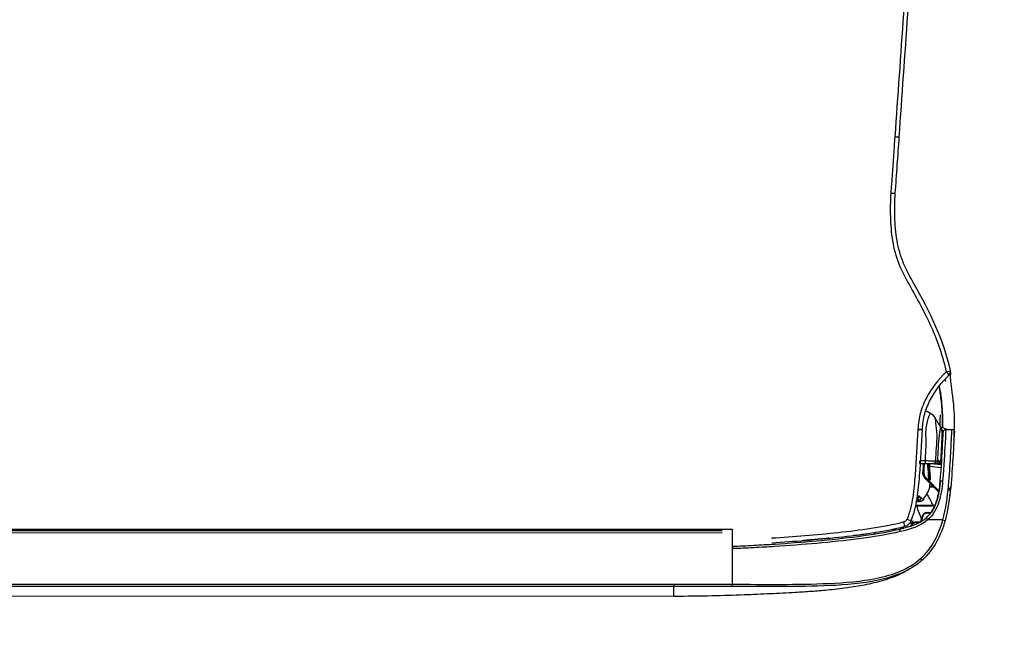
# Model space of a CAD drawing. Header units: millimetres. Extents: x -424979 to 718034, y -72486 to 344972.
# Tile 20 of 256: x 415443 to 416061, y 1553 to 1934. Entities that reach past the tile are written whole.
import ezdxf
from ezdxf import colors
from ezdxf.entities.mleader import LeaderData, LeaderLine
from ezdxf.math import Vec2, Vec3

# ---------------------------------------------------------------- set-up
doc = ezdxf.new("R2010")
doc.units = ezdxf.units.MM
doc.header["$MEASUREMENT"] = 0
doc.layers.add('IS_KLIM Opis_Średnice', color=7, linetype='Continuous', lineweight=9)
doc.layers.add('IS_KLIM_urządzenia', color=3, linetype='Continuous')

# ---------------------------------------------------------------- blocks, each defined once
blk = doc.blocks.new('G$CFEA986A8')
at = {"layer": 'IS_KLIM_urządzenia', "linetype": 'Continuous'}
for p, q in [((960.8, 27.59), (960.8, 27.59)), ((960.8, 27.59), (960.8, 27.58)), ((960.8, 27.58), (960.8, 27.58)), ((962.82, 27.01), (965.29, 26.79)), ((965.33, 27.29), (963.06, 27.49)), ((965.34, 27.5), (963.25, 27.5)), ((963.62, 27.59), (963.77, 27.59)), ((963.77, 27.59), (963.62, 27.59)), ((963.62, 27.59), (963.62, 27.59)), ((963.62, 27.59), (963.62, 27.59)), ((963.78, 27.59), (963.64, 27.59)), ((963.65, 27.59), (963.64, 27.59)), ((963.64, 27.59), (963.65, 27.59)), ((964.65, 27.59), (963.77, 27.59)), ((964.65, 27.59), (963.78, 27.59)), ((963.81, 27.59), (964.11, 27.59)), ((964.11, 27.59), (963.81, 27.59)), ((964.65, 27.59), (963.82, 27.59)), ((963.82, 27.59), (963.82, 27.59)), ((963.96, 27.59), (964.65, 27.59)), ((963.96, 27.59), (963.96, 27.59)), ((964.65, 27.59), (963.96, 27.59)), ((963.96, 27.59), (964.65, 27.59)), ((963.96, 27.59), (963.96, 27.59)), ((964.65, 27.59), (963.96, 27.59)), ((964.64, 27.59), (964.65, 27.59)), ((965.15, 28.07), (964.65, 27.59)), ((964.65, 27.59), (965.09, 28)), ((965.09, 28), (964.65, 27.59)), ((965.08, 27.99), (964.65, 27.59)), ((964.66, 27.6), (964.65, 27.59)), ((964.65, 27.59), (964.66, 27.6)), ((964.65, 27.59), (964.65, 27.59)), ((964.65, 27.58), (964.65, 27.59)), ((964.65, 27.59), (964.65, 27.59)), ((964.65, 27.59), (964.65, 27.59)), ((964.65, 27.59), (964.65, 27.59)), ((964.65, 27.59), (964.65, 27.59)), ((964.65, 27.59), (964.65, 27.59)), ((964.65, 27.59), (964.65, 27.59)), ((964.65, 27.58), (964.65, 27.58)), ((965.08, 28), (964.75, 27.68)), ((964.76, 27.69), (965.08, 27.99)), ((965.13, 27.95), (965.13, 27.96)), ((965.13, 27.94), (965.13, 27.94)), ((965.13, 27.94), (965.13, 27.94)), ((962.04, 24.32), (962.13, 24.22)), ((962.13, 24.22), (964.85, 21.51)), ((962.13, 24.22), (962.49, 24.22)), ((962.49, 24.22), (962.22, 24.49)), ((964.88, 21.83), (962.49, 24.22)), ((962.49, 24.22), (962.63, 24.22)), ((46.52, 13.96), (921.55, 13.84)), ((48.58, 13.7), (919.48, 13.58)), ((919.48, 13.06), (48.58, 13.18)), ((921.53, 13.84), (921.53, 2.34)), ((58.74, 2.46), (909.33, 2.34)), ((58.73, 0), (909.33, -0.12)), ((909.33, 1.87), (58.74, 1.98))]:
    blk.add_line(p, q, dxfattribs=at)
for centre, radius, start, end in [((966.23, 46.82), 1, 314.7826, 11.7219), ((965.57, 23.69), 0.5, 174.3028, 174.8572)]:
    blk.add_arc(centre, radius, start, end, dxfattribs=at)
at = {"layer": 'IS_KLIM_urządzenia', "linetype": 'Continuous', "extrusion": (0, 0, -1)}
for centre, start, end in [((-966.24, 34.23), 2.819, 90), ((-967.54, 34.23), 90, 182.7932)]:
    blk.add_arc(centre, 0.5, start, end, dxfattribs=at)
at = {"layer": 'IS_KLIM_urządzenia', "linetype": 'Continuous'}
for centre, major_axis, ratio, start_param, end_param in [((954.69, 84.17), (-0.998, 0.07), 0.023762, 1.636562, 3.141593), ((966.23, 46.82), (-0.979, -0.203), 0.056856, 1.631801, 3.141593), ((966.23, 46.82), (-0.704, 0.71), 0.020204, 3.141593, 4.63148), ((960.36, 34.82), (0.999, -0.049), 0.051256, 4.768713, 6.283185), ((960.36, 34.78), (0.999, -0.047), 0.051373, 4.768607, 6.283185), ((960.8, 28.09), (0, 0.5), 0.002816, 3.141639, 4.764644), ((961.96, 28.09), (0, 0.5), 0.000868, 1.518284, 3.141546), ((963.62, 27.79), (0, -0.2), 0.000013, 0.000046, 1.220385), ((963.74, 28.09), (0, 0.5), 0.707175, 3.141658, 4.713759), ((964.1, 27.28), (-0.499, -0.033), 0.703948, 5.100293, 5.413725), ((964.11, 27.79), (0, 0.2), 0.000013, 3.141639, 4.361977), ((964.21, 28.09), (0, 0.5), 0.707187, 3.141658, 4.713902), ((961.71, 25.79), (-0.25, 0.009), 0.004928, 4.721292, 6.283312), ((962.22, 24.49), (0.177, 0.177), 0.009872, 1.573264, 3.141593), ((965.57, 23.69), (0.498, -0.05), 0.399009, 1.576336, 3.142289), ((965.57, 23.69), (0.498, -0.045), 0.399039, 1.572475, 3.141593), ((965.57, 23.75), (0.498, -0.042), 0.40242, 1.570829, 3.141593), ((960.03, 20.77), (-0.282, 0.413), 0.898755, 3.126761, 4.122323), ((960.3, 20.73), (0.367, 0.34), 0.8822, 4.14442, 5.443074), ((966.78, 22.67), (-0.498, 0.048), 0.655613, 1.68664, 3.142509), ((960.62, 20.38), (0.376, 0.33), 0.885836, 4.168001, 5.478744), ((961.57, 16.6), (-0.192, 0.056), 0.184381, 0, 0.981312), ((962.34, 17.18), (0, 0.2), 0.576627, 0, 1.56207), ((957.43, 15.43), (0.263, -0.965), 0.021464, 0, 1.498233), ((958.09, 16.02), (0.925, -0.381), 0.043497, 4.774575, 6.283185), ((959.1, 15.2), (0.191, 0.059), 0.212832, 0.62596, 2.147611), ((959.27, 14.73), (-0.18, 0.087), 0.196125, 0, 1.166038), ((959.21, 15.5), (-0.19, -0.061), 0.210046, 3.10566, 3.756008), ((959.99, 15.18), (0, 0.2), 0.433029, 0, 1.56207), ((962.44, 15.81), (0.326, -0.379), 0.006066, 3.141593, 4.776304), ((965.61, 15.81), (-0.482, 0.133), 0.040619, 1.62052, 3.141593), ((956.69, 13.39), (0.117, -0.486), 0.019962, 1.512141, 3.141593), ((960.96, 7.75), (-0.331, 0.375), 0.006851, 1.634627, 3.141593), ((921.53, 2.37), (0, 0.5), 0.000014, 1.623156, 3.109817)]:
    blk.add_ellipse(centre, major_axis=major_axis, ratio=ratio, start_param=start_param, end_param=end_param, dxfattribs=at)
at = {"layer": 'IS_KLIM_urządzenia', "linetype": 'Continuous', "extrusion": (0, 0, -1)}
for centre, major_axis, ratio, start_param, end_param in [((964.05, 27.59), (-0.725, 0), 0.000047, 1.659786, 2.553482), ((964.05, 27.59), (-0.725, 0), 0.000047, 3.72973, 4.623425), ((964.65, 28.09), (0.266, -0.423), 1, 5.550236, 6.844477)]:
    blk.add_ellipse(centre, major_axis=major_axis, ratio=ratio, start_param=start_param, end_param=end_param, dxfattribs=at)
at = {"layer": 'IS_KLIM_urządzenia', "linetype": 'Continuous'}
for points, degree in [([(959.21, 147.27), (958, 130.15), (956.79, 113.02), (955.58, 95.9)], 3), ([(956.51, 95.85), (957.7, 112.97), (958.9, 130.09), (960.1, 147.21)], 3), ([(955.58, 95.9), (956.08, 95.86), (956.51, 95.84), (956.51, 95.85)], 3), ([(955.68, 84.1), (955.96, 88.01), (956.23, 91.93), (956.51, 95.85)], 3), ([(966.94, 46.13), (967.09, 46.15), (967.24, 46.22), (967.29, 46.32)], 3), ([(967.29, 46.32), (967.31, 46.43), (967.3, 46.54), (967.28, 46.65)], 3), ([(967.29, 46.32), (967.29, 46.33), (967.3, 46.34), (967.3, 46.34)], 3), ([(964.94, 43.51), (965.19, 42.03), (965.36, 40.54), (965.46, 39.04)], 3), ([(966.26, 44.75), (966.23, 44.93), (966.2, 45.11), (966.17, 45.29)], 3), ([(963.02, 38.08), (962.56, 38.37), (962.05, 38.54)], 2), ([(963.01, 38.08), (962.7, 38.26), (962.38, 38.43), (962.05, 38.54)], 3), ([(963.01, 38.08), (963.43, 37.83), (963.78, 37.48), (964.04, 37.07)], 3), ([(965.18, 35.2), (964.59, 36.16), (964.01, 37.11)], 2), ([(965.07, 35.52), (965.08, 36.12), (965.09, 36.71), (965.1, 37.31)], 3), ([(965.48, 38.69), (965.55, 37.5), (965.57, 36.3), (965.55, 35.08)], 3), ([(965.76, 34.34), (965.65, 34.4), (965.55, 34.45), (965.44, 34.49)], 3), ([(966.24, 34.73), (966.67, 34.73), (967.1, 34.73), (967.54, 34.73)], 3), ([(967.95, 32.52), (967.94, 32.5), (967.94, 32.48), (967.94, 32.45)], 3), ([(960.8, 27.59), (961.08, 27.59), (961.36, 27.59), (961.63, 27.59)], 3), ([(960.8, 27.59), (961.19, 27.59), (961.58, 27.59), (961.96, 27.59)], 3), ([(960.8, 27.58), (961.04, 27.58), (961.28, 27.58), (961.52, 27.58)], 3), ([(960.8, 27.58), (961.04, 27.58), (961.28, 27.58), (961.52, 27.58)], 3), ([(962.82, 27.01), (962.88, 26.08), (962.94, 25.14), (963, 24.21)], 3), ([(963.12, 27.59), (963.12, 27.56), (963.12, 27.52), (963.12, 27.48)], 3), ([(963.61, 27.59), (963.61, 27.59), (963.62, 27.59), (963.62, 27.59)], 3), ([(963.61, 27.59), (963.62, 27.59), (963.62, 27.59), (963.62, 27.59)], 3), ([(963.62, 27.59), (964.65, 27.59)], 1), ([(963.62, 27.59), (963.62, 27.59), (963.62, 27.59), (963.62, 27.59)], 3), ([(963.62, 27.59), (963.62, 27.59), (963.62, 27.59), (963.62, 27.59)], 3), ([(963.62, 27.59), (963.62, 27.59), (963.62, 27.59), (963.62, 27.59)], 3), ([(964.65, 27.59), (963.72, 27.59)], 1), ([(963.74, 27.59), (963.9, 27.59), (964.05, 27.59), (964.21, 27.59)], 3), ([(963.75, 27.58), (964.65, 27.58)], 1), ([(963.82, 27.58), (963.95, 27.58), (964.08, 27.58), (964.21, 27.58)], 3), ([(964.07, 27.63), (964.08, 27.59), (964.07, 27.54), (964.07, 27.5)], 3), ([(964.56, 28.09), (964.41, 28.09), (964.25, 28.09), (964.09, 28.09)], 3), ([(964.84, 27.63), (964.84, 27.63), (964.84, 27.63)], 2), ([(961.46, 25.8), (961.45, 25.65), (961.45, 25.49), (961.44, 25.34)], 3), ([(961.44, 25.33), (961.45, 25.49), (961.45, 25.64), (961.46, 25.8)], 3), ([(961.44, 25.33), (961.44, 25.34), (961.44, 25.34), (961.44, 25.34)], 3), ([(961.44, 25.34), (961.44, 25.34), (961.44, 25.34), (961.44, 25.34)], 3), ([(961.53, 25.25), (961.5, 25.28), (961.47, 25.31), (961.44, 25.33)], 3), ([(963.68, 22.68), (963.41, 22.68), (963.15, 22.68), (962.88, 22.68)], 3), ([(962.91, 22.88), (963.1, 22.88), (963.29, 22.88), (963.48, 22.88)], 3), ([(964.99, 22.88), (965.02, 23.18), (965.05, 23.49), (965.08, 23.79)], 3), ([(965.08, 23.79), (965.07, 23.76), (965.07, 23.74)], 2), ([(965.59, 23.95), (965.59, 23.93), (965.59, 23.91), (965.59, 23.89)], 3), ([(960.77, 20.72), (960.88, 20.6), (960.99, 20.49), (961.09, 20.37)], 3), ([(961.71, 20.35), (962.17, 20.89), (962.5, 21.51), (962.77, 22.21)], 3), ([(967.08, 20.79), (967.09, 20.91), (967.11, 21.03), (967.12, 21.15)], 3), ([(960.36, 20.28), (960.28, 20.27), (960.21, 20.27), (960.13, 20.27)], 3), ([(960.32, 19.65), (961.01, 19.71)], 1), ([(960.67, 19.93), (960.57, 20.04), (960.47, 20.16), (960.36, 20.28)], 3), ([(960.96, 15.39), (961.12, 15.8), (961.26, 16.23), (961.38, 16.66)], 3), ([(961.46, 16.61), (961.35, 16.22), (961.22, 15.84), (961.09, 15.47)], 3), ([(956.57, 13.87), (958.54, 14.35), (960.56, 14.86), (962.11, 16.19)], 3), ([(962.45, 15.79), (960.85, 14.4), (958.75, 13.85), (956.7, 13.36)], 3), ([(958.86, 14.36), (958.94, 14.51), (959.01, 14.66), (959.09, 14.81)], 3), ([(958.99, 15.2), (958.96, 15.28), (958.94, 15.36), (958.91, 15.43)], 3), ([(959.13, 14.84), (959.07, 14.95), (959.03, 15.08), (958.99, 15.2)], 3), ([(959.14, 15.62), (959.18, 15.51), (959.21, 15.39), (959.25, 15.28)], 3), ([(959.25, 15.28), (959.29, 15.37), (959.32, 15.47), (959.36, 15.57)], 3), ([(959.25, 15.28), (959.26, 15.22), (959.28, 15.16), (959.3, 15.1)], 3), ([(959.47, 15.22), (959.43, 15.33), (959.39, 15.45), (959.36, 15.57)], 3), ([(960.55, 15.18), (960.34, 15.18), (960.12, 15.18), (959.9, 15.18)], 3), ([(951.29, 13.18), (951.31, 13.06), (951.34, 12.94), (951.37, 12.81)], 3), ([(955.23, 13.58), (955.2, 13.68), (955.18, 13.77), (955.15, 13.87)], 3), ([(955.37, 13.91), (955.39, 13.82), (955.42, 13.72), (955.44, 13.63)], 3), ([(955.66, 13.67), (955.63, 13.77), (955.61, 13.86), (955.58, 13.96)], 3), ([(955.71, 13.68), (955.63, 13.97)], 1), ([(957.22, 14.35), (957.26, 14.21), (957.31, 14.07), (957.35, 13.93)], 3), ([(961.43, 7.5), (961.59, 7.65), (961.75, 7.8), (961.9, 7.95)], 3), ([(909.33, 2.34), (909.33, 2.09), (909.33, 1.88), (909.33, 1.87)], 3), ([(909.33, 2.34), (913.4, 2.34), (917.46, 2.34), (921.53, 2.34)], 3), ([(909.33, -0.12), (909.33, -0.12), (909.33, 0.54), (909.33, 1.87)], 3)]:
    blk.add_open_spline(points, degree=degree, dxfattribs=at)
for points, knots in [([(955.58, 95.9), (955.58, 95.9), (955.58, 95.9), (955.53, 95.23), (955.49, 94.57), (955.25, 91.24), (955.06, 88.58), (954.84, 85.33), (954.79, 84.73), (954.75, 84.14)], [0, 0, 0, 0, 0.000005, 0.000005, 0.169628, 0.169628, 0.84812, 0.84812, 1, 1, 1, 1]), ([(954.75, 84.14), (954.63, 82.47), (954.61, 80.8), (954.69, 77.48), (954.82, 75.82), (955.37, 72.52), (955.81, 70.89), (957.03, 67.83), (957.82, 66.37), (960.23, 62.03), (961.84, 59.14), (964.54, 53.15), (965.62, 50.05), (966.3, 46.78)], [0, 0, 0, 0, 0.125, 0.125, 0.25, 0.25, 0.375, 0.375, 0.5, 0.5, 0.75, 0.75, 1, 1, 1, 1]), ([(967.2, 47.03), (965.86, 53.51), (962.85, 59.33), (958.84, 66.5), (958.05, 67.93), (956.79, 70.95), (956.34, 72.56), (955.76, 75.84), (955.63, 77.48), (955.55, 80.78), (955.57, 82.47), (955.68, 84.1)], [0, 0, 0, 0, 0.5, 0.5, 0.625, 0.625, 0.75, 0.75, 0.875, 0.875, 1, 1, 1, 1]), ([(966.3, 46.78), (964.67, 45.16), (963.24, 43.34), (961.67, 40.33), (961.23, 39.26), (960.62, 37.05), (960.47, 35.91), (960.41, 34.77)], [0, 0, 0, 0, 0.5, 0.5, 0.75, 0.75, 1, 1, 1, 1]), ([(961.36, 34.77), (961.41, 35.86), (961.55, 36.93), (962.13, 39.01), (962.55, 40.02), (964.04, 42.86), (965.39, 44.59), (966.93, 46.11)], [0, 0, 0, 0, 0.25, 0.25, 0.5, 0.5, 1, 1, 1, 1]), ([(967.94, 32.46), (967.98, 33.04), (968.04, 34.37), (968.09, 36.58), (968.01, 38.79), (967.83, 40.67), (967.66, 42.07), (967.47, 43.41), (967.32, 44.56), (967.24, 45.44), (967.23, 46.03), (967.25, 46.23), (967.27, 46.26)], [0, 0, 0, 0, 0.115267, 0.254457, 0.395518, 0.463491, 0.528201, 0.59274, 0.664878, 0.754718, 0.87115, 1, 1, 1, 1]), ([(967.3, 46.34), (967.3, 46.34), (967.31, 46.4), (967.29, 46.6), (967.29, 46.62), (967.29, 46.62)], [0, 0, 0, 0, 0.020014, 0.885037, 1, 1, 1, 1]), ([(965.56, 35.11), (965.56, 35.53), (965.57, 36.73), (965.52, 38.45), (965.36, 40.28), (965.19, 41.69), (965.03, 42.84), (964.95, 43.45), (964.92, 43.67)], [0, 0, 0, 0, 0.166496, 0.472954, 0.620259, 0.762905, 0.910022, 1, 1, 1, 1]), ([(961.96, 28.12), (962.02, 29.2), (962.07, 30.28), (962.16, 31.9), (962.19, 32.44), (962.06, 33.52), (962.05, 34.06), (962.26, 35.6), (962.42, 36.56), (962.87, 37.76), (963, 38.06), (963.01, 38.08)], [0, 0, 0, 0, 0.25, 0.25, 0.375, 0.375, 0.5, 0.5, 0.75, 0.75, 1, 1, 1, 1]), ([(964.07, 37.1), (963.98, 37.24), (963.79, 37.51), (963.45, 37.81), (963.16, 38.01), (963.04, 38.08), (963, 38.1)], [0, 0, 0, 0, 0.309065, 0.631823, 0.868077, 1, 1, 1, 1]), ([(964.07, 37.09), (963.98, 37.24), (963.78, 37.5), (963.44, 37.81), (963.16, 38), (963.05, 38.06), (963.01, 38.08)], [0, 0, 0, 0, 0.319138, 0.64537, 0.882709, 1, 1, 1, 1]), ([(965.05, 37.8), (965.06, 37.67), (965.08, 37.54), (965.1, 37.37), (965.1, 37.34), (965.1, 37.31)], [0, 0, 0, 0, 0.794972, 0.794972, 1, 1, 1, 1]), ([(964.04, 37.07), (964.04, 37.05), (964.05, 36.71), (964.19, 35.39), (964.31, 34.5), (964.4, 32.69), (964.28, 31.78), (964.18, 29.94), (964.14, 29.01), (964.09, 28.09)], [0, 0, 0, 0, 0.25, 0.25, 0.5, 0.5, 0.75, 0.75, 1, 1, 1, 1]), ([(964.56, 28.09), (964.61, 29), (964.65, 29.9), (964.75, 31.71), (964.82, 32.66), (965.03, 34.22), (965.11, 34.83), (965.16, 35.22), (965.17, 35.23), (965.17, 35.22), (965.17, 35.22), (965.17, 35.22)], [0, 0, 0, 0, 0.284008, 0.284008, 0.568016, 0.568016, 0.852024, 0.852024, 0.994028, 0.994028, 1, 1, 1, 1]), ([(965.46, 34.09), (965.46, 34.09), (965.46, 34.09), (965.46, 34.09), (965.46, 34.13), (965.46, 34.18), (965.46, 34.24), (965.45, 34.36), (965.43, 34.59), (965.34, 34.9), (965.23, 35.11), (965.15, 35.22)], [0, 0, 0, 0, 0.001602, 0.502486, 0.642444, 0.701637, 0.729046, 0.756167, 0.815817, 0.90057, 1, 1, 1, 1]), ([(965.16, 35.25), (965.59, 35.16), (966, 35.01), (966.42, 34.77), (966.45, 34.76), (966.47, 34.74)], [0, 0, 0, 0, 0.941622, 0.941622, 1, 1, 1, 1]), ([(965.16, 35.22), (965.2, 35.15), (965.31, 34.98), (965.39, 34.73), (965.43, 34.55), (965.44, 34.49)], [0, 0, 0, 0, 0.324072, 0.765618, 1, 1, 1, 1]), ([(965.46, 34.03), (965.46, 34.06), (965.46, 34.12), (965.46, 34.12), (965.46, 34.12), (965.46, 34.13), (965.46, 34.13), (965.46, 34.15), (965.46, 34.19), (965.46, 34.32), (965.43, 34.62), (965.36, 34.97), (965.2, 35.18), (965.16, 35.22)], [0, 0, 0, 0, 0.103876, 0.340883, 0.382554, 0.387142, 0.39037, 0.395164, 0.414092, 0.462737, 0.590801, 0.905937, 1, 1, 1, 1]), ([(960.41, 34.72), (960.26, 31.56), (960.06, 28.4), (959.71, 23.67), (959.56, 22.09), (959.07, 18.98), (958.75, 17.44), (958.13, 15.95)], [0, 0, 0, 0, 0.5, 0.5, 0.75, 0.75, 1, 1, 1, 1]), ([(959.02, 15.64), (959.64, 17.15), (959.98, 18.72), (960.49, 21.88), (960.64, 23.48), (961.01, 28.3), (961.2, 31.53), (961.35, 34.73)], [0, 0, 0, 0, 0.25, 0.25, 0.5, 0.5, 1, 1, 1, 1]), ([(960.41, 34.77), (960.41, 34.77), (960.41, 34.77), (960.41, 34.75), (960.41, 34.74), (960.41, 34.72)], [0, 0, 0, 0, 0.001414, 0.001414, 1, 1, 1, 1]), ([(961.35, 34.73), (961.35, 34.73), (961.35, 34.73), (961.35, 34.74), (961.36, 34.76), (961.36, 34.77)], [0, 0, 0, 0, 0.001471, 0.001471, 1, 1, 1, 1]), ([(965.08, 23.79), (965.34, 26.88), (965.47, 29.57), (965.69, 33.25), (965.74, 34.25), (965.74, 34.25)], [0, 0, 0, 0, 0.500106, 0.500106, 1, 1, 1, 1]), ([(965.46, 34.05), (965.46, 34.04), (965.46, 34.03), (965.45, 33.91), (965.44, 33.65), (965.38, 32.61), (965.33, 31.63), (965.24, 29.85), (965.2, 28.96), (965.15, 28.07)], [0, 0, 0, 0, 0.02439, 0.02439, 0.219512, 0.219512, 0.609756, 0.609756, 1, 1, 1, 1]), ([(966.24, 34.73), (966.24, 34.73), (966.19, 33.69), (965.98, 29.9), (965.85, 27.14), (965.59, 23.95)], [0, 0, 0, 0, 0.5, 0.5, 1, 1, 1, 1]), ([(965.63, 15.79), (966.27, 18.17), (966.59, 20.61), (967.02, 25.18), (967.13, 27.31), (967.34, 30.85), (967.42, 32.29), (967.52, 34.22), (967.54, 34.73), (967.54, 34.73)], [0, 0, 0, 0, 0.25, 0.25, 0.5, 0.5, 0.75, 0.75, 1, 1, 1, 1]), ([(968.04, 34.21), (968.04, 34.21), (968.01, 33.7), (967.91, 31.81), (967.82, 30.4), (967.61, 26.94), (967.5, 24.85), (967.06, 20.38), (966.74, 18), (966.09, 15.68)], [0, 0, 0, 0, 0.25, 0.25, 0.5, 0.5, 0.75, 0.75, 1, 1, 1, 1]), ([(967.95, 32.55), (967.95, 32.54), (967.95, 32.54), (967.95, 32.53), (967.95, 32.53), (967.95, 32.53), (967.95, 32.52), (967.95, 32.52)], [0, 0, 0, 0, 0.491862, 0.491862, 0.745898, 0.745898, 1, 1, 1, 1]), ([(961.96, 28.12), (961.63, 28.12), (961.3, 28.12), (960.91, 28.12), (960.86, 28.12), (960.81, 28.12)], [0, 0, 0, 0, 0.8646, 0.8646, 1, 1, 1, 1]), ([(961.52, 27.59), (961.52, 27.5), (961.51, 27.41), (961.49, 26.81), (961.47, 26.31), (961.46, 25.8)], [0, 0, 0, 0, 0.152905, 0.152905, 1, 1, 1, 1]), ([(961.63, 27.59), (961.65, 27.59), (961.67, 27.59), (961.77, 27.59), (961.86, 27.59), (962.03, 27.59), (962.11, 27.59), (962.18, 27.59), (962.19, 27.59), (962.2, 27.59)], [0, 0, 0, 0, 0.082278, 0.082278, 0.515336, 0.515336, 0.94848, 0.94848, 1, 1, 1, 1]), ([(961.7, 25.79), (961.71, 25.96), (961.72, 26.13), (961.74, 26.73), (961.75, 27.16), (961.77, 27.59)], [0, 0, 0, 0, 0.277754, 0.277754, 1, 1, 1, 1]), ([(964.09, 28.09), (963.86, 28.1), (963.57, 28.1), (962.96, 28.11), (962.63, 28.11), (962.19, 28.12), (962.07, 28.12), (961.96, 28.12)], [0, 0, 0, 0, 0.429825, 0.429825, 0.859756, 0.859756, 1, 1, 1, 1]), ([(961.96, 27.59), (962.06, 27.59), (962.15, 27.59), (962.52, 27.59), (962.8, 27.59), (963.31, 27.59), (963.54, 27.59), (963.74, 27.59)], [0, 0, 0, 0, 0.140214, 0.140214, 0.570124, 0.570124, 1, 1, 1, 1]), ([(962.2, 27.59), (962.36, 27.59), (962.53, 27.59), (963.01, 27.59), (963.32, 27.59), (963.62, 27.59)], [0, 0, 0, 0, 0.351844, 0.351844, 1, 1, 1, 1]), ([(962.41, 27.59), (962.46, 26.77), (962.51, 25.96), (962.59, 24.83), (962.61, 24.52), (962.63, 24.22)], [0, 0, 0, 0, 0.726529, 0.726529, 1, 1, 1, 1]), ([(962.85, 24.21), (962.84, 24.38), (962.82, 24.54), (962.77, 25.38), (962.73, 26.04), (962.67, 27), (962.65, 27.3), (962.63, 27.59)], [0, 0, 0, 0, 0.147619, 0.147619, 0.738093, 0.738093, 1, 1, 1, 1]), ([(963.06, 27.49), (963.03, 27.49), (962.99, 27.48), (962.93, 27.44), (962.9, 27.41), (962.86, 27.33), (962.84, 27.29), (962.82, 27.19), (962.81, 27.14), (962.81, 27.06), (962.81, 27.04), (962.82, 27.01)], [0, 0, 0, 0, 0.247479, 0.247479, 0.496795, 0.496795, 0.717384, 0.717384, 0.907765, 0.907765, 1, 1, 1, 1]), ([(963.62, 27.59), (963.63, 27.59), (963.63, 27.59), (963.63, 27.59), (963.64, 27.59), (963.67, 27.59), (963.7, 27.59), (963.73, 27.59), (963.74, 27.59), (963.75, 27.59)], [0, 0, 0, 0, 0.03684, 0.03684, 0.184198, 0.184198, 0.773632, 0.773632, 1, 1, 1, 1]), ([(963.62, 27.59), (963.64, 27.59), (963.66, 27.59), (963.7, 27.59), (963.73, 27.59), (963.76, 27.59), (963.77, 27.59), (963.78, 27.59)], [0, 0, 0, 0, 0.33263, 0.33263, 0.794188, 0.794188, 1, 1, 1, 1]), ([(963.62, 27.59), (963.63, 27.59), (963.63, 27.59), (963.64, 27.59), (963.64, 27.59), (963.67, 27.59), (963.7, 27.59), (963.76, 27.59), (963.79, 27.59), (963.82, 27.59)], [0, 0, 0, 0, 0.02531, 0.02531, 0.126549, 0.126549, 0.531507, 0.531507, 1, 1, 1, 1]), ([(963.78, 27.59), (963.77, 27.59), (963.76, 27.59), (963.72, 27.59), (963.68, 27.59), (963.65, 27.59)], [0, 0, 0, 0, 0.257776, 0.257776, 1, 1, 1, 1]), ([(963.65, 27.59), (963.66, 27.59), (963.67, 27.59), (963.72, 27.59), (963.75, 27.59), (963.78, 27.59)], [0, 0, 0, 0, 0.26079, 0.26079, 1, 1, 1, 1]), ([(964.21, 27.59), (964.25, 27.59), (964.29, 27.59), (964.43, 27.59), (964.51, 27.59), (964.62, 27.59), (964.65, 27.59), (964.65, 27.59)], [0, 0, 0, 0, 0.140473, 0.140473, 0.570712, 0.570712, 1, 1, 1, 1]), ([(964.21, 27.58), (964.25, 27.58), (964.28, 27.58), (964.42, 27.58), (964.51, 27.58), (964.62, 27.58), (964.65, 27.58), (964.65, 27.58)], [0, 0, 0, 0, 0.140333, 0.140333, 0.570144, 0.570144, 1, 1, 1, 1]), ([(965.15, 28.07), (965.15, 28.07), (965.11, 28.07), (964.96, 28.08), (964.85, 28.08), (964.67, 28.09), (964.62, 28.09), (964.56, 28.09)], [0, 0, 0, 0, 0.429933, 0.429933, 0.859697, 0.859697, 1, 1, 1, 1]), ([(964.84, 27.63), (964.84, 27.63), (964.83, 27.62), (964.81, 27.61), (964.8, 27.61), (964.76, 27.6), (964.72, 27.59), (964.67, 27.59), (964.66, 27.59), (964.65, 27.59)], [0, 0, 0, 0, 0.370218, 0.370218, 0.528672, 0.528672, 0.919032, 0.919032, 1, 1, 1, 1]), ([(961.46, 25.8), (961.45, 25.7), (961.46, 25.6), (961.49, 25.29), (961.56, 25.06), (961.74, 24.69), (961.85, 24.53), (962, 24.36), (962.02, 24.34), (962.04, 24.32)], [0, 0, 0, 0, 0.177731, 0.177731, 0.59018, 0.59018, 0.940555, 0.940555, 1, 1, 1, 1]), ([(962.22, 24.49), (962.08, 24.63), (961.96, 24.8), (961.79, 25.15), (961.74, 25.34), (961.71, 25.62), (961.7, 25.71), (961.7, 25.79)], [0, 0, 0, 0, 0.410681, 0.410681, 0.822529, 0.822529, 1, 1, 1, 1]), ([(962.11, 16.19), (963.2, 17.13), (963.9, 18.42), (964.76, 21.07), (964.95, 22.43), (965.07, 23.73)], [0, 0, 0, 0, 0.5, 0.5, 1, 1, 1, 1]), ([(965.59, 23.89), (965.46, 22.49), (965.26, 21.03), (964.35, 18.18), (963.6, 16.81), (962.45, 15.79)], [0, 0, 0, 0, 0.5, 0.5, 1, 1, 1, 1]), ([(962.63, 24.22), (962.65, 24.22), (962.68, 24.21), (962.74, 24.21), (962.76, 24.21), (962.8, 24.21), (962.82, 24.21), (962.84, 24.21), (962.84, 24.21), (962.85, 24.21)], [0, 0, 0, 0, 0.315815, 0.315815, 0.631664, 0.631664, 0.946964, 0.946964, 1, 1, 1, 1]), ([(962.77, 22.21), (962.82, 22.35), (962.87, 22.55), (962.93, 22.97), (962.95, 23.17), (962.97, 23.39)], [0, 0, 0, 0, 0.583115, 0.583115, 1, 1, 1, 1]), ([(962.85, 24.21), (962.86, 24.21), (962.88, 24.21), (962.93, 24.21), (962.96, 24.21), (963, 24.21)], [0, 0, 0, 0, 0.325415, 0.325415, 1, 1, 1, 1]), ([(965.07, 23.73), (965.07, 23.69), (965.06, 23.65), (965.05, 23.52), (965.04, 23.43), (965.02, 23.17), (965, 23.02), (964.95, 22.61), (964.91, 22.36), (964.82, 21.77), (964.76, 21.43), (964.53, 20.35), (964.32, 19.62), (963.81, 18.4), (963.54, 17.9), (963.22, 17.43)], [0, 0, 0, 0, 0.01825, 0.01825, 0.060304, 0.060304, 0.132525, 0.132525, 0.246095, 0.246095, 0.402611, 0.402611, 0.74532, 0.74532, 1, 1, 1, 1]), ([(960.77, 20.72), (960.77, 20.72), (960.76, 20.73), (960.71, 20.77), (960.67, 20.79), (960.58, 20.79), (960.53, 20.78), (960.49, 20.75)], [0, 0, 0, 0, 0.062565, 0.062565, 0.548357, 0.548357, 1, 1, 1, 1]), ([(962.31, 21.21), (962.46, 20.92), (962.62, 20.62), (963.03, 19.85), (963.28, 19.36), (963.53, 18.88)], [0, 0, 0, 0, 0.379029, 0.379029, 1, 1, 1, 1]), ([(966.78, 22.01), (966.78, 22.01), (966.84, 22), (966.95, 22.03), (967.07, 22.1), (967.16, 22.19), (967.21, 22.27), (967.24, 22.34), (967.25, 22.39), (967.26, 22.43), (967.26, 22.44), (967.26, 22.45), (967.26, 22.45), (967.26, 22.45), (967.26, 22.46), (967.26, 22.46), (967.26, 22.46)], [0, 0, 0, 0, 0.014957, 0.230647, 0.404323, 0.550842, 0.673461, 0.771778, 0.844068, 0.888574, 0.900891, 0.909159, 0.918712, 0.93551, 0.981208, 1, 1, 1, 1]), ([(967.28, 22.63), (967.28, 22.59), (967.27, 22.55), (967.27, 22.49), (967.26, 22.47), (967.26, 22.46), (967.26, 22.46), (967.26, 22.46)], [0, 0, 0, 0, 0.498718, 0.498718, 0.99668, 0.99668, 1, 1, 1, 1]), ([(967.26, 22.46), (967.26, 22.46), (967.26, 22.46), (967.26, 22.47), (967.27, 22.49), (967.27, 22.53), (967.27, 22.55), (967.27, 22.58)], [0, 0, 0, 0, 0.000031, 0.000031, 0.61098, 0.61098, 1, 1, 1, 1]), ([(963.92, 18.68), (963.54, 18.68), (963.16, 18.68), (962.34, 18.68), (961.91, 18.68), (961.21, 18.68), (960.95, 18.68), (960.49, 18.68), (960.29, 18.68), (960.1, 18.68)], [0, 0, 0, 0, 0.296997, 0.296997, 0.640532, 0.640532, 0.845161, 0.845161, 1, 1, 1, 1]), ([(960.1, 18.68), (960.27, 18.25), (960.44, 17.81), (960.79, 16.91), (960.98, 16.43), (961.16, 15.96)], [0, 0, 0, 0, 0.478968, 0.478968, 1, 1, 1, 1]), ([(960.12, 18.88), (960.23, 18.88), (960.34, 18.88), (960.88, 18.88), (961.32, 18.88), (961.94, 18.88), (962.11, 18.88), (962.86, 18.88), (963.43, 18.88), (964, 18.88)], [0, 0, 0, 0, 0.084494, 0.084494, 0.422472, 0.422472, 0.560579, 0.560579, 1, 1, 1, 1]), ([(960.15, 19.88), (960.2, 19.89), (960.24, 19.89), (960.42, 19.9), (960.55, 19.92), (960.67, 19.93)], [0, 0, 0, 0, 0.263267, 0.263267, 1, 1, 1, 1]), ([(961.01, 19.71), (960.99, 19.7), (960.97, 19.7), (960.86, 19.72), (960.76, 19.8), (960.67, 19.93)], [0, 0, 0, 0, 0.175003, 0.175003, 1, 1, 1, 1]), ([(961.01, 19.74), (961.09, 19.73), (961.31, 19.75), (961.54, 19.93), (961.64, 20.09), (961.66, 20.13)], [0, 0, 0, 0, 0.289751, 0.808576, 1, 1, 1, 1]), ([(961.09, 20.37), (961.18, 20.27), (961.28, 20.21), (961.49, 20.18), (961.61, 20.24), (961.71, 20.35)], [0, 0, 0, 0, 0.456839, 0.456839, 1, 1, 1, 1]), ([(961.38, 16.66), (961.41, 16.76), (961.46, 16.86), (961.57, 17.03), (961.64, 17.1), (961.8, 17.23), (961.89, 17.28), (962.1, 17.36), (962.22, 17.38), (962.34, 17.38)], [0, 0, 0, 0, 0.230955, 0.230955, 0.455697, 0.455697, 0.706422, 0.706422, 1, 1, 1, 1]), ([(962.23, 17.18), (962.13, 17.18), (962.04, 17.16), (961.87, 17.1), (961.79, 17.06), (961.67, 16.96), (961.61, 16.9), (961.52, 16.77), (961.48, 16.69), (961.46, 16.61)], [0, 0, 0, 0, 0.299295, 0.299295, 0.552236, 0.552236, 0.775182, 0.775182, 1, 1, 1, 1]), ([(963.03, 17.18), (962.84, 17.18), (962.66, 17.18), (962.39, 17.18), (962.31, 17.18), (962.23, 17.18)], [0, 0, 0, 0, 0.696556, 0.696556, 1, 1, 1, 1]), ([(962.34, 17.38), (962.45, 17.38), (962.56, 17.38), (962.84, 17.38), (963.01, 17.38), (963.18, 17.38)], [0, 0, 0, 0, 0.390013, 0.390013, 1, 1, 1, 1]), ([(957.47, 15.37), (955.22, 14.75), (952.93, 14.35), (948.34, 13.64), (946.03, 13.36), (939.09, 12.61), (934.45, 12.24), (929.8, 11.96)], [0, 0, 0, 0, 0.25, 0.25, 0.5, 0.5, 1, 1, 1, 1]), ([(929.86, 11.03), (934.54, 11.32), (939.21, 11.68), (946.19, 12.44), (948.51, 12.73), (953.12, 13.44), (955.43, 13.85), (957.69, 14.47)], [0, 0, 0, 0, 0.5, 0.5, 0.75, 0.75, 1, 1, 1, 1]), ([(958.13, 15.95), (958.09, 15.85), (958.03, 15.75), (957.88, 15.59), (957.79, 15.51), (957.62, 15.42), (957.55, 15.39), (957.47, 15.37)], [0, 0, 0, 0, 0.368676, 0.368676, 0.737518, 0.737518, 1, 1, 1, 1]), ([(957.69, 14.47), (957.85, 14.51), (958, 14.57), (958.33, 14.76), (958.51, 14.9), (958.81, 15.23), (958.93, 15.43), (959.02, 15.64)], [0, 0, 0, 0, 0.262451, 0.262451, 0.631307, 0.631307, 1, 1, 1, 1]), ([(959.09, 14.81), (959.03, 14.7), (958.97, 14.58), (958.89, 14.43), (958.88, 14.39), (958.86, 14.36)], [0, 0, 0, 0, 0.758703, 0.758703, 1, 1, 1, 1]), ([(959.09, 14.81), (959.14, 14.92), (959.2, 15.01), (959.36, 15.16), (959.45, 15.23), (959.64, 15.32), (959.75, 15.36), (959.91, 15.38), (959.95, 15.38), (959.99, 15.38)], [0, 0, 0, 0, 0.291856, 0.291856, 0.579131, 0.579131, 0.886367, 0.886367, 1, 1, 1, 1]), ([(959.9, 15.18), (959.87, 15.18), (959.84, 15.18), (959.71, 15.16), (959.63, 15.14), (959.47, 15.06), (959.4, 15.01), (959.28, 14.88), (959.22, 14.81), (959.18, 14.73)], [0, 0, 0, 0, 0.114875, 0.114875, 0.424433, 0.424433, 0.71152, 0.71152, 1, 1, 1, 1]), ([(959.99, 15.38), (960.11, 15.38), (960.23, 15.38), (960.55, 15.38), (960.74, 15.38), (960.94, 15.38)], [0, 0, 0, 0, 0.379834, 0.379834, 1, 1, 1, 1]), ([(960.98, 7.72), (962.17, 8.78), (963.14, 10.05), (964.66, 12.8), (965.21, 14.27), (965.63, 15.79)], [0, 0, 0, 0, 0.5, 0.5, 1, 1, 1, 1]), ([(966.09, 15.68), (965.66, 14.11), (965.09, 12.61), (963.52, 9.78), (962.52, 8.46), (961.29, 7.38)], [0, 0, 0, 0, 0.5, 0.5, 1, 1, 1, 1]), ([(965.63, 15.79), (964.68, 15.79), (963.74, 15.79), (962.68, 15.79), (962.57, 15.79), (962.45, 15.79)], [0, 0, 0, 0, 0.894615, 0.894615, 1, 1, 1, 1]), ([(921.68, 10.32), (923.14, 10.32), (924.6, 10.43), (927.53, 10.58), (928.99, 10.67), (933.37, 10.94), (936.29, 11.16), (942.12, 11.68), (945.03, 11.98), (950.83, 12.75), (953.72, 13.19), (956.57, 13.87)], [0, 0, 0, 0, 0.125, 0.125, 0.25, 0.25, 0.5, 0.5, 0.75, 0.75, 1, 1, 1, 1]), ([(956.7, 13.36), (953.84, 12.67), (950.94, 12.23), (945.12, 11.46), (942.19, 11.16), (936.34, 10.64), (933.41, 10.42), (929.01, 10.14), (927.55, 10.06), (924.61, 9.91), (923.15, 9.8), (921.68, 9.8)], [0, 0, 0, 0, 0.25, 0.25, 0.5, 0.5, 0.75, 0.75, 0.875, 0.875, 1, 1, 1, 1]), ([(946.91, 12.54), (947.25, 12.59), (947.6, 12.63), (948.23, 12.71), (948.52, 12.75), (949.02, 12.82), (949.22, 12.85), (949.52, 12.89), (949.61, 12.91), (949.66, 12.91), (949.67, 12.91), (949.67, 12.91)], [0, 0, 0, 0, 0.235675, 0.235675, 0.471347, 0.471347, 0.702455, 0.702455, 0.927895, 0.927895, 1, 1, 1, 1]), ([(941.83, 11.98), (941.83, 11.98), (940.36, 11.82), (937.4, 11.57), (936.9, 11.53), (936.37, 11.49)], [0, 0, 0, 0, 0.843393, 0.843393, 1, 1, 1, 1]), ([(921.53, 2.34), (928.28, 2.34), (935.04, 2.23), (945.16, 2.67), (948.53, 2.93), (955.11, 4.29), (958.41, 5.45), (960.98, 7.72)], [0, 0, 0, 0, 0.5, 0.5, 0.75, 0.75, 1, 1, 1, 1]), ([(961.29, 7.38), (958.75, 5.12), (955.39, 3.88), (948.76, 2.48), (945.36, 2.21), (935.15, 1.75), (928.34, 1.87), (921.53, 1.87)], [0, 0, 0, 0, 0.25, 0.25, 0.5, 0.5, 1, 1, 1, 1]), ([(909.33, -0.12), (912.02, -0.11), (916.93, -0.06), (923.67, 0.16), (929.46, 0.4), (934.16, 0.64), (938.14, 0.89), (941.72, 1.18), (945.46, 1.6), (949.41, 2.23), (953.39, 3.16), (956.26, 4.22), (957.73, 4.98), (957.91, 5.08)], [0, 0, 0, 0, 0.162416, 0.296482, 0.407414, 0.51304, 0.581672, 0.650774, 0.735588, 0.811186, 0.895706, 0.987614, 1, 1, 1, 1]), ([(921.53, 1.87), (921.2, 1.87), (920.86, 1.87), (919.2, 1.87), (917.86, 1.87), (914.13, 1.87), (911.73, 1.87), (909.33, 1.87)], [0, 0, 0, 0, 0.081967, 0.081967, 0.409835, 0.409835, 1, 1, 1, 1])]:
    blk.add_open_spline(points, degree=3, knots=knots, dxfattribs=at)

msp = doc.modelspace()

# ---------------------------------------------------------------- leaders
at = {"layer": 'IS_KLIM Opis_Średnice', "ltscale": 30}
ml = msp.add_multileader_mtext('Standard', dxfattribs=at)
ml.set_content('{\\fArial|b0|i0|c238|p0;\\C7;Typ: Jednostka wewnętrzna \\P\\P\\pi0,l2.25,a0.5,sm1,q*;\\H0.916667x;\\C256;- moc chłodnicza z tabelą poniżej (płynna regulacja),\\P- spręż 0-90Pa, fabryczna nastawa 25Pa,\\P- min. cztery biegi, maksymalne ciśnienie akustyczne na \\A1;poszcz. biegach: 25/26/27/28 dB(A)\\P\\pi2.25,l0;- zasilanie z agregatu, sterownik przewodowy.', color=256)
ml.set_leader_properties()
ml.build(insert=Vec2(0, 0))
ml.multileader.update_dxf_attribs({"text_left_attachment_type": 6, "text_right_attachment_type": 6, "dogleg_length": 0.36, "arrow_head_size": 12})
ctx = ml.context
ctx.base_point, ctx.char_height, ctx.arrow_head_size, ctx.landing_gap_size, ctx.plane_origin = Vec3(399283.78, 1253.51), 600, 12, 6, Vec3(411122.5, -2258.88)
ctx.left_attachment, ctx.right_attachment = 6, 6
notes = []
notes.append((ctx, [(0, (1, 1, 0), (430719.66, 1253.51), (-1, 0), 1.08, [(0, [(430709.66, 1253.51)], 256, [])])]))
ctx.mtext.insert, ctx.mtext.width, ctx.mtext.defined_height, ctx.mtext.flow_direction = Vec3(399289.78, 2015.21), 35493.6234, 5800, 5
ctx.mtext.has_bg_fill, ctx.mtext.bg_color, ctx.mtext.bg_scale_factor, ctx.mtext.bg_transparency, ctx.mtext.use_window_bg_color = 1, -939524096, 1.5, 0, 1
for ctx, leaders in notes:
    for number, flags, end, landing, length, lines in leaders:
        leader = LeaderData()
        leader.index, (leader.has_last_leader_line, leader.has_dogleg_vector, leader.attachment_direction) = number, flags
        leader.last_leader_point, leader.dogleg_vector, leader.dogleg_length = Vec3(end), Vec3(landing), length
        for number, points, colour, breaks in lines:
            line = LeaderLine()
            line.index, line.vertices, line.color, line.breaks = number, Vec3.list(points), colors.encode_raw_color(colour), breaks
            leader.lines.append(line)
        ctx.leaders.append(leader)

# ---------------------------------------------------------------- next in the draw order: block references
at = {"layer": 'IS_KLIM_urządzenia', "xscale": 3, "yscale": 3, "zscale": 3, "rotation": 360}
msp.add_blockref('G$CFEA986A8', (413125.71, 1572.98), dxfattribs=at)

doc.saveas('drawing.dxf')
